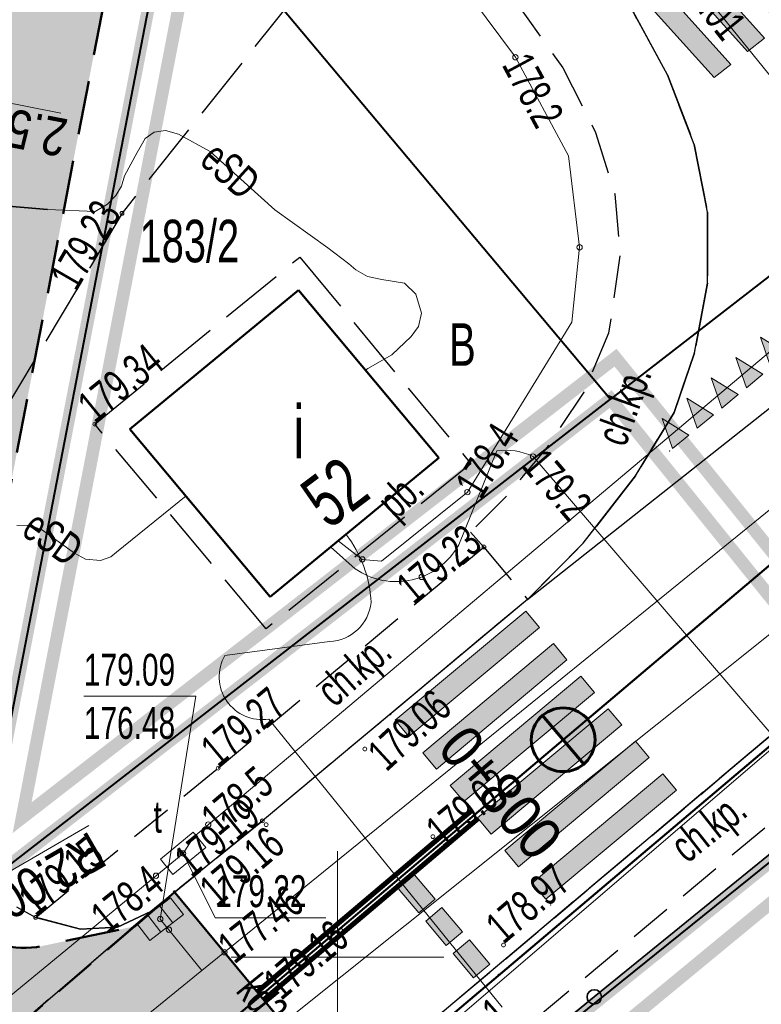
# Model space of a CAD drawing. Header units: metres. Extents: x 7429064 to 7431133, y 5709479 to 5714472.
# Tile 124 of 140: x 7429843 to 7429860, y 5710149 to 5710172. Entities that reach past the tile are written whole.
import ezdxf
from ezdxf.enums import TextEntityAlignment as Align

# ---------------------------------------------------------------- set-up
doc = ezdxf.new("R2010")
doc.units = ezdxf.units.M
for name, pattern in [('1', [0]), ('2_KTCR02', [1.5, 1, -0.5]), ('2_KTJZ01', [2, 1.5, -0.5]), ('2_KTKR01', [0]), ('2_KTPL01', [2, 1.5, -0.5]), ('3_14', [1, -1]), ('3_EGBU_A', [0]), ('3_KTCR02', [1.5, 1, -0.5]), ('3_KTJZ01', [2, 1.5, -0.5]), ('3_KTKR01', [0]), ('3_KTPL01', [2, 1.5, -0.5]), ('4_SUOP03_13', [0]), ('4_SUPE_01', [0]), ('4_SUPK_01', [0]), ('4_SUPT_01', [0]), ('4_SUPW_01', [0]), ('7_1', [0]), ('7_SUOP03_03', [0]), ('7_SUPE_01', [0]), ('7_SUPK_01', [0]), ('7_SUPT_01', [0]), ('7_SUPW_01', [0]), ('CENTER2', [1.125, 0.75, -0.125, 0.125, -0.125]), ('DASHED', [19.05, 12.7, -6.35]), ('HIDDEN', [0.375, 0.25, -0.125])]:
    doc.linetypes.add(name, pattern=pattern)
for name, color, linetype in [('_1_Mapa', 7, 'Continuous'), ('_1_X-REFY', 7, 'Continuous'), ('C-DROGI-SYTUACJA-ETYKIETY', 7, 'Continuous'), ('zzz.gaHSDomyslna', 7, 'Continuous')]:
    doc.layers.add(name, color=color, linetype=linetype)
doc.layers.add('_Brudnopis', color=22, linetype='Continuous', lineweight=50, plot=False)
for name, color, linetype, lineweight, true_color in [('_D_7_CZASOWE ZAJĘCIE_PRZEBUDOWA SIECI', 7, 'HIDDEN', 50, 0xd16900), ('DZIALKA_L_0', 7, '1', 40, 0x008000), ('DZIALKA_T_0', 7, 'Continuous', 40, 0x008000), ('HECZ DROGI ROWEROWE', 7, 'Continuous', 13, 0xff8a8a), ('UZYTKI_T_0', 7, 'Continuous', 18, 0x008000)]:
    doc.layers.add(name, color=color, linetype=linetype, lineweight=lineweight, true_color=true_color)
for name, color, linetype, lineweight in [('_D_7_PAS DROGOWY-LINIA ROZGR TEREN INW', 222, 'HIDDEN', 50), ('_D_7_TEREN NIEZBEDNY DLA OB_BUD', 252, 'HIDDEN', 50), ('_D_8_Wymiary', 7, 'Continuous', 20), ('D_1_LINIA_KRAWĘŻNIK_BET_20_30 WYN 0-2 CM', 5, 'HIDDEN', 40), ('D_1_LINIA_KRAWĘŻNIK_BET_20_30 WYN 12 CM - III', 7, 'Continuous', 50), ('EADTD_T_0', 252, 'Continuous', 25), ('EGBB_E_T_0', 252, 'Continuous', 20), ('EGBB_L_1', 252, '3_EGBU_A', 50), ('gaPoziome', 7, 'Continuous', 30), ('KRAWĘŻNIK BETONOWY 12_25 WYN 0 CM', 250, 'DASHED', 50), ('KRZYZE_L_0', 252, '1', 18), ('KTCR_E_T_1', 252, 'Continuous', 15), ('KTCR_L_1', 252, '2_KTCR02', 30), ('KTJZ_L_0', 252, '2_KTJZ01', 30), ('KTKR_L_0', 252, '2_KTKR01', 30), ('KTOK_L_4', 252, 'Continuous', 35), ('KTPL_E_T_0', 252, 'Continuous', 15), ('KTPL_L_0', 252, '2_KTPL01', 30), ('RTPW_T_1', 252, 'Continuous', 15), ('SUOE_L_1', 252, '4_SUOP03_13', 35), ('SUPE_E_T_2', 252, 'Continuous', 15), ('SUPE_L_2', 252, '4_SUPE_01', 18), ('SUPE_L_3', 252, '4_SUPE_01', 18), ('SUPK_E_T_0', 252, 'Continuous', 15), ('SUPK_L_0', 252, '4_SUPK_01', 18), ('SUPK_L_4', 252, '4_SUPK_01', 18), ('SUPT_L_0', 252, '4_SUPT_01', 18), ('SUPW_L_0', 252, '4_SUPW_01', 18), ('SUTE_T_0', 252, 'Continuous', 18), ('SUTK_T_0', 252, 'Continuous', 18), ('SUTT_T_0', 252, 'Continuous', 18), ('SUUK_T_0', 252, 'Continuous', 18), ('SUUT_E_T_9', 252, 'Continuous', 15), ('SUUT_T_1', 252, 'Continuous', 18)]:
    doc.layers.add(name, color=color, linetype=linetype, lineweight=lineweight)
doc.layers.add('D_2_HECZ_JEZDNIA KR3- NOWA KONSTRUKCJA', color=7, linetype='Continuous', lineweight=13, true_color=0x99e6ff, transparency=0.3)
doc.styles.add('Styl Arial', font='arial.ttf', dxfattribs={"width": 0.8, "height": 0.9})
doc.styles.add('wym500', font='arial.ttf', dxfattribs={"width": 0.9, "height": 0.9})
doc.dimstyles.new('1_500', dxfattribs={"dimtxt": 0.9, "dimasz": 1, "dimexe": 0.18, "dimexo": 0, "dimgap": 0.2, "dimtad": 4, "dimzin": 0, "dimdsep": 46, "dimtxsty": 'Styl Arial', "dimcen": 0.25, "dimclrd": 256, "dimclre": 256, "dimclrt": 256, "dimazin": 0, "dimtfac": 1, "dimtix": 1, "dimtmove": 1, "dimatfit": 3, "dimfxl": 0.18, "dimtolj": 1, "dimtzin": 0, "dimlwd": -1, "dimlwe": -1, "dimarcsym": 0})

# ---------------------------------------------------------------- blocks, each defined once
blk = doc.blocks.new('*D93')
at = {"layer": '_D_8_Wymiary', "transparency": 16777216}
blk.add_line((7429844.149, 5710153.1), (7429841.33, 5710151.469), dxfattribs=at)
blk.add_solid([(7429841.289, 5710151.541), (7429841.372, 5710151.397), (7429840.898, 5710151.218)], dxfattribs=at)
at = {"layer": 'Defpoints', "color": 0, "transparency": 16777216}
for p in [(7429842.629, 5710152.22), (7429840.898, 5710151.218)]:
    blk.add_point(p, dxfattribs=at)
at = {"layer": '_D_8_Wymiary', "transparency": 16777216, "insert": (7429843.236, 5710151.925), "char_height": 0.9, "attachment_point": 5, "rotation": 210.0651, "style": 'Styl Arial'}
blk.add_mtext('\\A1;R2.00', dxfattribs=at)
blk = doc.blocks.new('3_RTPW02')
at = {"linetype": 'Continuous'}
blk.add_circle((0, 0), 0.045, dxfattribs=at)
blk = doc.blocks.new('7_SUPS01_03')
at = {"linetype": 'Continuous'}
blk.add_circle((0, 0), 0.0625, dxfattribs=at)
blk = doc.blocks.new('7_SUPS01_05')
at = {"linetype": 'Continuous'}
blk.add_circle((0, 0), 0.0625, dxfattribs=at)
blk = doc.blocks.new('7_SUPS01_07')
at = {"linetype": 'Continuous'}
blk.add_circle((0, 0), 0.0625, dxfattribs=at)
blk = doc.blocks.new('7_SUUS05')
at = {"linetype": 'Continuous'}
for p, q in [((-0.5, -0.25), (-0.5, 0.25)), ((-0.5, 0.25), (0.5, 0.25)), ((-0.175, 0.25), (-0.175, -0.25)), ((0.175, 0.25), (0.175, -0.25)), ((0.5, 0.25), (0.5, -0.25)), ((0.5, -0.25), (-0.5, -0.25))]:
    blk.add_line(p, q, dxfattribs=at)
blk = doc.blocks.new('7_SUUS15_07B')
at = {"linetype": 'Continuous'}
for p, q in [((0.5, 0.233), (-0.5, 0.233)), ((-0.5, 0.233), (-0.5, -0.233)), ((0.5, -0.233), (0.5, 0.233)), ((-0.5, -0.233), (0.5, -0.233))]:
    blk.add_line(p, q, dxfattribs=at)
blk = doc.blocks.new('X-ref_MDCP_Szara')
at = {"layer": 'DZIALKA_L_0', "linetype": '1'}
for p, q in [((7429875.74, 5710178.12), (7429856.42, 5710163.13)), ((7429841.54, 5710151.59), (7429846.14, 5710175.38)), ((7429846.14, 5710175.38), (7429856.42, 5710163.13)), ((7429841.54, 5710151.59), (7429856.42, 5710163.13)), ((7429838.22, 5710134.56), (7429872.74, 5710162.37))]:
    blk.add_line(p, q, dxfattribs=at)
at = {"layer": 'EGBB_L_1', "linetype": '3_EGBU_A'}
for p, q in [((7429845.11, 5710162.42), (7429849.08, 5710165.69)), ((7429849.08, 5710165.69), (7429852.38, 5710161.75)), ((7429848.41, 5710158.48), (7429845.11, 5710162.42)), ((7429852.38, 5710161.75), (7429848.41, 5710158.48))]:
    blk.add_line(p, q, dxfattribs=at)
at = {"layer": 'KRZYZE_L_0', "linetype": '1'}
for p, q in [((7429850, 5710147.5), (7429850, 5710152.5)), ((7429847.5, 5710150), (7429852.5, 5710150))]:
    blk.add_line(p, q, dxfattribs=at)
at = {"layer": 'KTCR_L_1', "linetype": '3_KTCR02'}
for p, q in [((7429854.182, 5710172.481), (7429855.294, 5710170.922)), ((7429857.755, 5710170.755), (7429856.883, 5710172.354)), ((7429855.294, 5710170.922), (7429856.066, 5710169.403)), ((7429858.386, 5710169.115), (7429857.755, 5710170.755)), ((7429856.066, 5710169.403), (7429856.517, 5710167.953)), ((7429858.698, 5710167.526), (7429858.386, 5710169.115)), ((7429856.517, 5710167.953), (7429856.639, 5710166.503)), ((7429858.7, 5710165.855), (7429858.698, 5710167.526)), ((7429856.639, 5710166.503), (7429856.371, 5710164.683)), ((7429858.391, 5710164.215), (7429858.7, 5710165.855)), ((7429856.371, 5710164.683), (7429855.792, 5710163.292)), ((7429857.913, 5710162.814), (7429858.391, 5710164.215)), ((7429855.792, 5710163.292), (7429854.924, 5710162.001)), ((7429857.004, 5710161.323), (7429857.913, 5710162.814)), ((7429854.924, 5710162.001), (7429853.955, 5710160.83)), ((7429855.776, 5710159.742), (7429857.004, 5710161.323)), ((7429853.955, 5710160.83), (7429853.125, 5710159.999)), ((7429853.125, 5710159.999), (7429853.44, 5710159.65)), ((7429847.19, 5710154.45), (7429853.44, 5710159.65)), ((7429853.44, 5710159.65), (7429854.467, 5710158.42)), ((7429853.44, 5710159.65), (7429854.467, 5710158.42)), ((7429854.467, 5710158.42), (7429855.776, 5710159.742)), ((7429851.66, 5710148.03), (7429864.71, 5710159.04)), ((7429854.467, 5710158.42), (7429848.23, 5710153.21)), ((7429865.81, 5710157.84), (7429853.08, 5710147.24)), ((7429842.9, 5710150.94), (7429847.19, 5710154.45)), ((7429848.23, 5710153.21), (7429845.61, 5710151.08)), ((7429845.61, 5710151.08), (7429844.82, 5710150.71)), ((7429843.95, 5710150.66), (7429842.9, 5710150.94)), ((7429844.82, 5710150.71), (7429843.95, 5710150.66))]:
    blk.add_line(p, q, dxfattribs=at)
at = {"layer": 'KTJZ_L_0', "linetype": '3_KTJZ01'}
for p, q in [((7429852.729, 5710177.287), (7429844.93, 5710167.5)), ((7429856.883, 5710172.354), (7429857.755, 5710170.755)), ((7429857.755, 5710170.755), (7429858.386, 5710169.115)), ((7429858.386, 5710169.115), (7429858.698, 5710167.526)), ((7429844.93, 5710167.5), (7429840.61, 5710160.25)), ((7429858.698, 5710167.526), (7429858.7, 5710165.855)), ((7429858.7, 5710165.855), (7429858.391, 5710164.215)), ((7429858.391, 5710164.215), (7429857.913, 5710162.814)), ((7429857.913, 5710162.814), (7429857.004, 5710161.323)), ((7429857.004, 5710161.323), (7429855.776, 5710159.742)), ((7429855.776, 5710159.742), (7429854.467, 5710158.42)), ((7429864.71, 5710159.04), (7429851.66, 5710148.03)), ((7429854.467, 5710158.42), (7429848.23, 5710153.21)), ((7429845.61, 5710151.08), (7429848.23, 5710153.21)), ((7429840.69, 5710152.14), (7429842.9, 5710150.94)), ((7429825.38, 5710133.7), (7429845.61, 5710151.08)), ((7429844.82, 5710150.71), (7429845.61, 5710151.08)), ((7429842.9, 5710150.94), (7429843.95, 5710150.66)), ((7429843.95, 5710150.66), (7429844.82, 5710150.71))]:
    blk.add_line(p, q, dxfattribs=at)
at = {"layer": 'KTJZ_L_0', "linetype": '3_14'}
for p, q in [((7429854.467, 5710158.42), (7429866.019, 5710167.553)), ((7429826.153, 5710134.364), (7429845.61, 5710151.08))]:
    blk.add_line(p, q, dxfattribs=at)
at = {"layer": 'KTKR_L_0', "linetype": '3_KTKR01'}
for p, q in [((7429857.755, 5710170.755), (7429856.883, 5710172.354)), ((7429858.386, 5710169.115), (7429857.755, 5710170.755)), ((7429858.698, 5710167.526), (7429858.386, 5710169.115)), ((7429858.7, 5710165.855), (7429858.698, 5710167.526)), ((7429858.391, 5710164.215), (7429858.7, 5710165.855)), ((7429857.913, 5710162.814), (7429858.391, 5710164.215)), ((7429857.004, 5710161.323), (7429857.913, 5710162.814)), ((7429855.776, 5710159.742), (7429857.004, 5710161.323)), ((7429854.467, 5710158.42), (7429855.776, 5710159.742)), ((7429864.71, 5710159.04), (7429851.66, 5710148.03)), ((7429854.467, 5710158.42), (7429848.23, 5710153.21)), ((7429848.23, 5710153.21), (7429845.61, 5710151.08)), ((7429845.61, 5710151.08), (7429844.82, 5710150.71)), ((7429843.95, 5710150.66), (7429842.9, 5710150.94)), ((7429844.82, 5710150.71), (7429843.95, 5710150.66))]:
    blk.add_line(p, q, dxfattribs=at)
at = {"layer": 'KTOK_L_4'}
for p, q in [((7429861.616, 5710153.612), (7429856.034, 5710149.069)), ((7429856.034, 5710149.069), (7429850.451, 5710144.525))]:
    blk.add_line(p, q, dxfattribs=at)
blk.add_circle((7429856.034, 5710149.069), 0.17, dxfattribs=at)
at = {"layer": 'KTPL_L_0', "linetype": '3_KTPL01'}
for p, q in [((7429844.29, 5710162.54), (7429849.11, 5710166.47)), ((7429849.11, 5710166.47), (7429853.13, 5710161.61)), ((7429845.11, 5710162.42), (7429849.08, 5710165.69)), ((7429849.08, 5710165.69), (7429852.38, 5710161.75)), ((7429848.32, 5710157.73), (7429844.29, 5710162.54)), ((7429848.41, 5710158.48), (7429845.11, 5710162.42)), ((7429852.38, 5710161.75), (7429848.41, 5710158.48)), ((7429853.13, 5710161.61), (7429848.32, 5710157.73))]:
    blk.add_line(p, q, dxfattribs=at)
at = {"layer": 'SUOE_L_1', "linetype": '7_SUOP03_03'}
blk.add_line((7429843.18, 5710167.59), (7429840.547, 5710167.809), dxfattribs=at)
at = {"layer": 'SUOE_L_1', "linetype": '7_1'}
blk.add_line((7429843.18, 5710167.59), (7429840.547, 5710167.809), dxfattribs=at)
at = {"layer": 'SUPE_L_2', "linetype": '7_SUPE_01'}
for p, q in [((7429845.684, 5710169.405), (7429845.473, 5710169.261)), ((7429845.952, 5710169.446), (7429845.684, 5710169.405)), ((7429846.26, 5710169.36), (7429845.952, 5710169.446)), ((7429846.26, 5710169.36), (7429847, 5710168.95)), ((7429845.473, 5710169.261), (7429845.29, 5710168.93)), ((7429844.99, 5710168.38), (7429845.29, 5710168.93)), ((7429847, 5710168.95), (7429848.52, 5710167.58)), ((7429844.99, 5710168.38), (7429844.918, 5710168.14)), ((7429844.788, 5710167.919), (7429844.588, 5710167.713)), ((7429844.918, 5710168.14), (7429844.788, 5710167.919)), ((7429840.547, 5710167.809), (7429843.18, 5710167.59)), ((7429844.588, 5710167.713), (7429844.3, 5710167.54)), ((7429843.18, 5710167.59), (7429844.3, 5710167.54)), ((7429848.52, 5710167.58), (7429849.77, 5710166.69)), ((7429849.77, 5710166.69), (7429850.26, 5710166.31)), ((7429850.427, 5710166.168), (7429850.26, 5710166.31)), ((7429850.705, 5710166.015), (7429850.427, 5710166.168)), ((7429851.04, 5710165.94), (7429850.705, 5710166.015)), ((7429851.57, 5710165.86), (7429851.04, 5710165.94)), ((7429851.84, 5710165.599), (7429851.57, 5710165.86)), ((7429851.975, 5710165.155), (7429851.84, 5710165.599)), ((7429851.905, 5710164.838), (7429851.975, 5710165.155)), ((7429851.73, 5710164.6), (7429851.905, 5710164.838)), ((7429851.276, 5710164.17), (7429851.73, 5710164.6)), ((7429850.71, 5710163.85), (7429851.276, 5710164.17)), ((7429850.652, 5710163.814), (7429850.71, 5710163.85)), ((7429844.8, 5710159.53), (7429846.442, 5710160.858)), ((7429842.455, 5710160.16), (7429842.746, 5710160.168)), ((7429842.746, 5710160.168), (7429843.04, 5710160.06)), ((7429843.04, 5710160.06), (7429843.81, 5710159.51)), ((7429843.81, 5710159.51), (7429844.072, 5710159.363)), ((7429844.072, 5710159.363), (7429844.425, 5710159.336)), ((7429844.425, 5710159.336), (7429844.663, 5710159.42)), ((7429844.663, 5710159.42), (7429844.8, 5710159.53))]:
    blk.add_line(p, q, dxfattribs=at)
at = {"layer": 'SUPE_L_3', "linetype": '7_SUPE_01'}
for p, q in [((7429854.18, 5710171.17), (7429852.33, 5710173.67)), ((7429855.43, 5710168.85), (7429854.18, 5710171.17)), ((7429855.69, 5710166.7), (7429855.43, 5710168.85)), ((7429855.51, 5710164.94), (7429855.69, 5710166.7)), ((7429853.05, 5710160.94), (7429855.51, 5710164.94)), ((7429853.744, 5710161.91), (7429852.846, 5710159.699)), ((7429860.431, 5710154.986), (7429854.594, 5710161.781)), ((7429851.03, 5710159.32), (7429853.05, 5710160.94)), ((7429850.416, 5710159.136), (7429849.836, 5710159.654)), ((7429850.013, 5710159.8), (7429850.58, 5710159.36)), ((7429850.58, 5710159.36), (7429851.03, 5710159.32)), ((7429847.348, 5710157.103), (7429849.808, 5710157.425)), ((7429853.867, 5710148.829), (7429848.38, 5710155.604))]:
    blk.add_line(p, q, dxfattribs=at)
for centre, radius, start, end in [((7429853.96, 5710160.475), 1.451, 64.1333, 98.5959), ((7429847.977, 5710158.219), 2.813, 2.5905, 37.9655), ((7429851.375, 5710160.523), 1.686, 235.3297, 330.7456), ((7429849.763, 5710158.454), 1.029, 272.484, 354.0191), ((7429848.223, 5710156.6), 1.009, 150.1177, 278.9539)]:
    blk.add_arc(centre, radius, start, end, dxfattribs=at)
at = {"layer": 'SUPK_L_0', "linetype": '7_SUPK_01'}
for p, q in [((7429865.13, 5710164.57), (7429857.571, 5710173.965)), ((7429865.13, 5710164.57), (7429847.34, 5710150.12)), ((7429846.81, 5710149.69), (7429845.83, 5710150.9)), ((7429847.34, 5710150.12), (7429846.81, 5710149.69)), ((7429849.88, 5710147), (7429847.34, 5710150.12)), ((7429846.81, 5710149.69), (7429835.83, 5710140.77))]:
    blk.add_line(p, q, dxfattribs=at)
at = {"layer": 'SUPK_L_0', "linetype": '7_1'}
for p, q in [((7429865.13, 5710164.57), (7429857.571, 5710173.965)), ((7429847.34, 5710150.12), (7429865.13, 5710164.57)), ((7429846.81, 5710149.69), (7429845.83, 5710150.9)), ((7429846.81, 5710149.69), (7429847.34, 5710150.12)), ((7429849.88, 5710147), (7429847.34, 5710150.12)), ((7429835.83, 5710140.77), (7429846.81, 5710149.69))]:
    blk.add_line(p, q, dxfattribs=at)
at = {"layer": 'SUPK_L_4', "linetype": '7_SUPK_01'}
blk.add_line((7429846.35, 5710146.57), (7429882.78, 5710175.67), dxfattribs=at)
at = {"layer": 'SUPK_L_4', "linetype": '7_1'}
blk.add_line((7429846.35, 5710146.57), (7429882.78, 5710175.67), dxfattribs=at)
at = {"layer": 'SUPT_L_0', "linetype": '7_SUPT_01'}
for p, q in [((7429846.61, 5710152.83), (7429874.83, 5710176.61)), ((7429846.365, 5710152.445), (7429846.61, 5710152.83)), ((7429842.28, 5710149.07), (7429846.365, 5710152.445))]:
    blk.add_line(p, q, dxfattribs=at)
at = {"layer": 'SUPW_L_0', "linetype": '7_SUPW_01'}
blk.add_line((7429845.65, 5710142.43), (7429860.36, 5710155.04), dxfattribs=at)
at = {"layer": 'SUPW_L_0', "linetype": '7_1'}
blk.add_line((7429860.36, 5710155.04), (7429845.65, 5710142.43), dxfattribs=at)
at = {"layer": 'SUTK_T_0', "linetype": 'Continuous'}
for p in [(7429844.033, 5710156.139), (7429845.83, 5710150.9)]:
    blk.add_line(p, (7429846.666, 5710156.139), dxfattribs=at)
at = {"layer": 'SUTT_T_0', "linetype": 'Continuous'}
for p, q in [((7429846.365, 5710152.445), (7429847.12, 5710150.93)), ((7429847.12, 5710150.93), (7429849.726, 5710150.93))]:
    blk.add_line(p, q, dxfattribs=at)
at = {"layer": 'RTPW_T_1'}
for p in [(7429844.93, 5710167.5), (7429844.29, 5710162.54), (7429853.44, 5710159.65), (7429850.64, 5710154.9), (7429847.19, 5710154.45), (7429848.23, 5710153.21), (7429848.32, 5710153.12), (7429852.24, 5710152.84), (7429842.9, 5710150.94), (7429850.07, 5710150.64), (7429853.9, 5710150.29)]:
    blk.add_blockref('3_RTPW02', p, dxfattribs=at)
at = {"layer": 'SUTE_T_0'}
for p in [(7429854.18, 5710171.17), (7429855.69, 5710166.7), (7429854.594, 5710161.781), (7429853.05, 5710160.94), (7429850.58, 5710159.36), (7429851.976, 5710158.948)]:
    blk.add_blockref('7_SUPS01_03', p, dxfattribs=at)
at = {"layer": 'SUTK_T_0'}
for p in [(7429845.83, 5710150.9), (7429846.034, 5710150.648), (7429847.34, 5710150.12)]:
    blk.add_blockref('7_SUPS01_05', p, dxfattribs=at)
at = {"layer": 'SUTT_T_0'}
for p in [(7429846.959, 5710153.124), (7429846.365, 5710152.445), (7429845.729, 5710151.919)]:
    blk.add_blockref('7_SUPS01_07', p, dxfattribs=at)
at = {"layer": 'SUUK_T_0', "rotation": 37.6414630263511}
blk.add_blockref('7_SUUS05', (7429845.83, 5710150.9), dxfattribs=at)
at = {"layer": 'SUUT_T_1', "rotation": 39.62328339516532}
blk.add_blockref('7_SUUS15_07B', (7429846.365, 5710152.445), dxfattribs=at)
at = {"layer": 'DZIALKA_T_0', "width": 0.7}
blk.add_text('183/2', height=1, dxfattribs=at).set_placement((7429845.343, 5710167.348), align=Align.TOP_LEFT)
at = {"layer": 'EADTD_T_0', "width": 0.7}
blk.add_text('52', height=1.25, rotation=36.9314, dxfattribs=at).set_placement((7429850.307, 5710160.441), align=Align.CENTER)
at = {"layer": 'EGBB_E_T_0', "width": 0.7}
blk.add_text('i', height=1.25, dxfattribs=at).set_placement((7429849.088, 5710162.394), align=Align.MIDDLE)
at = {"layer": 'KTCR_E_T_1', "width": 0.7}
for rotation, p in [(70.1735, (7429856.815, 5710162.952)), (41.5761, (7429850.438, 5710156.69)), (38.3333, (7429858.774, 5710152.993))]:
    blk.add_text('ch.kp.', height=0.75, rotation=rotation, dxfattribs=at).set_placement(p, align=Align.MIDDLE)
at = {"layer": 'KTPL_E_T_0', "width": 0.7}
blk.add_text('pb.', height=0.75, rotation=43.394, dxfattribs=at).set_placement((7429851.537, 5710160.811), align=Align.MIDDLE)
at = {"layer": 'RTPW_T_1', "width": 0.7}
for s, rotation, p in [('179.23', 59.9332, (7429844.93, 5710167.5)), ('179.23', 39.7605, (7429853.44, 5710159.65)), ('179.19', 39.1103, (7429848.23, 5710153.21))]:
    blk.add_text(s, height=0.75, rotation=rotation, dxfattribs=at).set_placement(p, align=Align.RIGHT)
for s, rotation, p in [('179.34', 39.1922, (7429844.29, 5710162.54)), ('179.27', 39.7605, (7429847.19, 5710154.45)), ('179.15', 39.2894, (7429842.9, 5710150.94)), ('178.97', 40.516, (7429853.9, 5710150.29))]:
    blk.add_text(s, height=0.75, rotation=rotation, dxfattribs=at).set_placement(p)
blk.add_text('179.06', height=0.75, rotation=42.6087, dxfattribs=at).set_placement((7429850.64, 5710154.9), align=Align.TOP_LEFT)
blk.add_text('179.02', height=0.75, rotation=39.3647, dxfattribs=at).set_placement((7429852.24, 5710152.84), align=Align.MIDDLE_LEFT)
blk.add_text('179.16', height=0.75, rotation=40.2498, dxfattribs=at).set_placement((7429848.32, 5710153.12), align=Align.TOP_RIGHT)
blk.add_text('179.16', height=0.75, rotation=40.1669, dxfattribs=at).set_placement((7429850.07, 5710150.64), align=Align.MIDDLE_RIGHT)
at = {"layer": 'SUPE_E_T_2', "width": 0.7}
for rotation, p in [(317.9712, (7429847.481, 5710168.517)), (324.4623, (7429843.306, 5710159.87))]:
    blk.add_text('eSD', height=0.75, rotation=rotation, dxfattribs=at).set_placement(p, align=Align.MIDDLE)
at = {"layer": 'SUPK_E_T_0', "width": 0.7}
blk.add_text('kd200', height=0.75, rotation=309.1491, dxfattribs=at).set_placement((7429848.491, 5710148.706), align=Align.MIDDLE)
at = {"layer": 'SUTE_T_0', "width": 0.7}
for s, rotation, p in [('178.2', 298.3155, (7429854.18, 5710171.17)), ('178.4', 58.4085, (7429853.05, 5710160.94)), ('179.2', 310.668, (7429854.594, 5710161.781))]:
    blk.add_text(s, height=0.75, rotation=rotation, dxfattribs=at).set_placement(p, align=Align.MIDDLE_LEFT)
blk.add_text('179.1', height=0.75, rotation=41.4652, dxfattribs=at).set_placement((7429853.867, 5710148.829), align=Align.MIDDLE_RIGHT)
at = {"layer": 'SUTK_T_0', "width": 0.7}
for s, rotation, p in [('177.01', 308.8188, (7429858.012, 5710173.417)), ('177.46', 38.3211, (7429847.34, 5710150.12))]:
    blk.add_text(s, height=0.75, rotation=rotation, dxfattribs=at).set_placement(p, align=Align.MIDDLE_LEFT)
for s, p in [('179.09', (7429844.033, 5710157.139)), ('176.48', (7429844.033, 5710155.889))]:
    blk.add_text(s, height=0.75, dxfattribs=at).set_placement(p, align=Align.TOP_LEFT)
at = {"layer": 'SUTT_T_0', "width": 0.7}
blk.add_text('178.5', height=0.75, rotation=40.12, dxfattribs=at).set_placement((7429846.959, 5710153.124), align=Align.MIDDLE_LEFT)
blk.add_text('178.4', height=0.75, rotation=38.62, dxfattribs=at).set_placement((7429845.729, 5710151.919), align=Align.MIDDLE_RIGHT)
blk.add_text('179.22', height=0.75, dxfattribs=at).set_placement((7429847.12, 5710151.93), align=Align.TOP_LEFT)
at = {"layer": 'SUUT_E_T_9', "width": 0.7}
blk.add_text('t', height=0.75, dxfattribs=at).set_placement((7429845.67, 5710152.931))
at = {"layer": 'UZYTKI_T_0', "width": 0.7}
blk.add_text('B', height=1, dxfattribs=at).set_placement((7429852.623, 5710164.913), align=Align.TOP_LEFT)
blk = doc.blocks.new('gaHSPos')
at = {"color": 0, "linetype": 'Continuous', "lineweight": 0}
blk.add_point((0, 0), dxfattribs=at)
blk = doc.blocks.new('*U257')
at = {"layer": 'zzz.gaHSDomyslna'}
for points in [[(0, 0), (0.322, -0.383), (-2.75, -2.952), (-3.072, -2.569)], [(0.644, -0.765), (0.965, -1.148), (-2.106, -3.717), (-2.428, -3.334)], [(1.287, -1.531), (1.609, -1.913), (-1.463, -4.482), (-1.784, -4.1)], [(1.931, -2.296), (2.253, -2.679), (-0.819, -5.248), (-1.141, -4.865)], [(2.575, -3.061), (2.896, -3.444), (-0.175, -6.013), (-0.497, -5.63)], [(3.218, -3.827), (3.54, -4.209), (0.468, -6.778), (0.147, -6.396)]]:
    blk.add_hatch(color=251, dxfattribs=at).paths.add_polyline_path(points)
at = {"layer": 'zzz.gaHSDomyslna', "color": 251, "linetype": 'Continuous', "lineweight": 0}
for points in [[(0, 0), (0.322, -0.383), (-2.75, -2.952), (-3.072, -2.569), (0, 0)], [(0.644, -0.765), (0.965, -1.148), (-2.106, -3.717), (-2.428, -3.334), (0.644, -0.765)], [(1.287, -1.531), (1.609, -1.913), (-1.463, -4.482), (-1.784, -4.1), (1.287, -1.531)], [(1.931, -2.296), (2.253, -2.679), (-0.819, -5.248), (-1.141, -4.865), (1.931, -2.296)], [(2.575, -3.061), (2.896, -3.444), (-0.175, -6.013), (-0.497, -5.63), (2.575, -3.061)], [(3.218, -3.827), (3.54, -4.209), (0.468, -6.778), (0.147, -6.396), (3.218, -3.827)]]:
    blk.add_lwpolyline(points, close=True, dxfattribs=at)
at = {"layer": 'zzz.gaHSDomyslna', "color": 251}
for p in [(-3.183, -2.436), (0.58, -6.911)]:
    blk.add_blockref('gaHSPos', p, dxfattribs=at)
blk = doc.blocks.new('zk.P-14')
at = {"linetype": 'Continuous', "lineweight": 0}
blk.add_hatch(color=0, dxfattribs=at).paths.add_polyline_path([(0.375, -0.5), (0.375, 0), (-0.375, 0), (-0.375, -0.5)])
at = {"color": 0, "linetype": 'Continuous', "lineweight": 0}
blk.add_lwpolyline([(-0.375, 0), (0.375, 0), (0.375, -0.5), (-0.375, -0.5), (-0.375, 0)], dxfattribs=at)
blk = doc.blocks.new('*U281')
at = {"layer": 'zzz.gaHSDomyslna', "color": 251, "rotation": 310.1535951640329}
for p in [(0.242, -0.287), (0.887, -1.051), (1.531, -1.815)]:
    blk.add_blockref('zk.P-14', p, dxfattribs=at)
at = {"layer": 'zzz.gaHSDomyslna', "color": 251}
for p in [(0, 0), (1.974, -2.339)]:
    blk.add_blockref('gaHSPos', p, dxfattribs=at)
blk = doc.blocks.new('*U282')
at = {"layer": 'zzz.gaHSDomyslna', "color": 251}
for points in [[(4.97, 4.362, 0.12, 0.12, 0), (-0.078, 0.092, 0.12, 0.12, 0)], [(5.125, 4.178, 0.12, 0.12, 0), (0.078, -0.092, 0.12, 0.12, 0)]]:
    blk.add_lwpolyline(points, format="xyseb", dxfattribs=at)
at = {"color": 251}
for p in [(5.047, 4.27), (0, 0)]:
    blk.add_blockref('gaHSPos', p, dxfattribs=at)
blk = doc.blocks.new('*U283')
at = {"layer": 'zzz.gaHSDomyslna', "color": 251}
for points in [[(3.054, 2.584, 0.24, 0.24, 0), (3.817, 3.229, 0.24, 0.24, 0)], [(1.527, 1.292, 0.24, 0.24, 0), (2.29, 1.938, 0.24, 0.24, 0)], [(0, 0, 0.24, 0.24, 0), (0.763, 0.646, 0.24, 0.24, 0)]]:
    blk.add_lwpolyline(points, format="xyseb", dxfattribs=at)
at = {"color": 251}
for p in [(4.536, 3.837), (0, 0)]:
    blk.add_blockref('gaHSPos', p, dxfattribs=at)
blk = doc.blocks.new('*U292')
at = {"layer": 'zzz.gaHSDomyslna'}
for points in [[(6.328, 4.926), (6.723, 5.234), (4.615, 7.587), (4.219, 7.279)], [(5.537, 4.31), (5.932, 4.618), (3.824, 6.971), (3.428, 6.663)], [(4.746, 3.694), (5.141, 4.002), (3.033, 6.355), (2.637, 6.047)], [(3.955, 3.079), (4.35, 3.387), (2.242, 5.74), (1.846, 5.432)], [(3.164, 2.463), (3.559, 2.771), (1.451, 5.124), (1.055, 4.816)], [(2.373, 1.847), (2.768, 2.155), (0.66, 4.508), (0.264, 4.2)], [(1.582, 1.231), (1.977, 1.539), (-0.131, 3.892), (-0.527, 3.585)], [(0.791, 0.616), (1.186, 0.924), (-0.922, 3.277), (-1.318, 2.969)], [(0, 0), (0.395, 0.308), (-1.713, 2.661), (-2.109, 2.353)]]:
    blk.add_hatch(color=251, dxfattribs=at).paths.add_polyline_path(points)
at = {"layer": 'zzz.gaHSDomyslna', "color": 251, "linetype": 'Continuous', "lineweight": 0}
for points in [[(6.328, 4.926), (6.723, 5.234), (4.615, 7.587), (4.219, 7.279), (6.328, 4.926)], [(5.537, 4.31), (5.932, 4.618), (3.824, 6.971), (3.428, 6.663), (5.537, 4.31)], [(4.746, 3.694), (5.141, 4.002), (3.033, 6.355), (2.637, 6.047), (4.746, 3.694)], [(3.955, 3.079), (4.35, 3.387), (2.242, 5.74), (1.846, 5.432), (3.955, 3.079)], [(3.164, 2.463), (3.559, 2.771), (1.451, 5.124), (1.055, 4.816), (3.164, 2.463)], [(2.373, 1.847), (2.768, 2.155), (0.66, 4.508), (0.264, 4.2), (2.373, 1.847)], [(1.582, 1.231), (1.977, 1.539), (-0.131, 3.892), (-0.527, 3.585), (1.582, 1.231)], [(0.791, 0.616), (1.186, 0.924), (-0.922, 3.277), (-1.318, 2.969), (0.791, 0.616)], [(0, 0), (0.395, 0.308), (-1.713, 2.661), (-2.109, 2.353), (0, 0)]]:
    blk.add_lwpolyline(points, close=True, dxfattribs=at)
at = {"layer": 'zzz.gaHSDomyslna', "color": 251}
for p in [(4.807, 7.736), (-2.301, 2.203)]:
    blk.add_blockref('gaHSPos', p, dxfattribs=at)
blk = doc.blocks.new('zk.P-13')
at = {"linetype": 'Continuous', "lineweight": 0}
blk.add_hatch(color=0, dxfattribs=at).paths.add_polyline_path([(0.25, 0), (-0.25, 0), (-0.013, -0.705)])
at = {"color": 0, "linetype": 'Continuous', "lineweight": 0}
for p, q in [((-0.25, 0), (0.25, 0)), ((-0.013, -0.705), (-0.25, 0)), ((0.25, 0), (-0.013, -0.705))]:
    blk.add_line(p, q, dxfattribs=at)
blk = doc.blocks.new('*U293')
at = {"layer": 'zzz.gaHSDomyslna', "color": 251, "rotation": 219.5414963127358}
for p in [(-0.386, -0.318), (-0.964, -0.796), (-1.542, -1.273), (-2.121, -1.751), (-2.699, -2.228), (-3.277, -2.706), (-3.856, -3.183), (-4.434, -3.661), (-5.013, -4.138), (-5.591, -4.616), (-6.169, -5.093), (-6.748, -5.571), (-7.326, -6.048), (-7.904, -6.526)]:
    blk.add_blockref('zk.P-13', p, dxfattribs=at)
at = {"layer": 'zzz.gaHSDomyslna', "color": 251}
for p in [(0, 0), (-8.167, -6.742)]:
    blk.add_blockref('gaHSPos', p, dxfattribs=at)
blk = doc.blocks.new('X-ref_SOR')
at = {"layer": 'gaPoziome'}
for name, p in [('*U292', (7429858.85, 5710170.692)), ('*U293', (7429865.973, 5710168.65)), ('*U257', (7429854.428, 5710158.144)), ('*U282', (7429848.179, 5710149.089)), ('*U281', (7429851.808, 5710151.939)), ('*U283', (7429843.643, 5710145.252))]:
    blk.add_blockref(name, p, dxfattribs=at)
blk = doc.blocks.new('*D137')
at = {"layer": '_D_8_Wymiary', "transparency": 16777216}
for p, q in [((7429841.565, 5710170.426), (7429841.511, 5710170.151)), ((7429843.492, 5710169.859), (7429842.019, 5710170.144)), ((7429844.019, 5710169.952), (7429843.966, 5710169.676))]:
    blk.add_line(p, q, dxfattribs=at)
for points in [[(7429842.035, 5710170.226), (7429842.003, 5710170.062), (7429841.528, 5710170.239)], [(7429843.508, 5710169.941), (7429843.476, 5710169.778), (7429843.983, 5710169.765)]]:
    blk.add_solid(points, dxfattribs=at)
at = {"layer": 'Defpoints', "color": 0, "transparency": 16777216}
for p in [(7429841.528, 5710170.239), (7429841.565, 5710170.426), (7429844.019, 5710169.952)]:
    blk.add_point(p, dxfattribs=at)
at = {"layer": '_D_8_Wymiary', "transparency": 16777216, "insert": (7429842.649, 5710169.452), "char_height": 0.9, "attachment_point": 5, "rotation": 169.0596, "style": 'Styl Arial'}
blk.add_mtext('\\A1;2.50', dxfattribs=at)
blk = doc.blocks.new('kilometraz')
at = {"linetype": 'ByBlock', "lineweight": -2}
blk.add_hatch(color=0, dxfattribs=at).paths.add_polyline_path([(0, -0.5, 0.414214), (0.5, 0, 0.414214), (0, 0.5)])
at = {"color": 0, "linetype": 'ByBlock', "lineweight": -2}
blk.add_line((0, 0.5), (0, -0.5), dxfattribs=at)
blk.add_circle((0, 0), 0.5, dxfattribs=at)
blk = doc.blocks.new('OŚ_Dąbrowskiego_1')
at = {"layer": '_Brudnopis', "flags": 128}
blk.add_lwpolyline([(7429850.054, 5710146.834), (7429846.143, 5710151.568)], dxfattribs=at)
at = {"layer": '_D_8_Wymiary', "color": 1, "linetype": 'CENTER2', "lineweight": 35, "flags": 128}
blk.add_lwpolyline([(7429230.998, 5709660.664), (7429273.145, 5709676.622, 0.085629), (7429337.582, 5709714.618), (7429502.301, 5709854.381), (7429714.669, 5710036.139), (7429868.111, 5710165.952)], format="xyb", dxfattribs=at)
at = {"layer": 'C-DROGI-SYTUACJA-ETYKIETY', "color": 7, "linetype": 'Continuous', "lineweight": 60, "xscale": 1.5, "yscale": 1.5, "zscale": 1.5, "rotation": 40.23149243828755}
blk.add_blockref('kilometraz', (7429855.303, 5710155.117), dxfattribs=at)
at = {"layer": 'C-DROGI-SYTUACJA-ETYKIETY', "color": 7, "linetype": 'Continuous', "lineweight": -3, "insert": (7429853.442, 5710153.542), "char_height": 1, "attachment_point": 8, "rotation": 310.2315, "style": 'wym500'}
blk.add_mtext('0+800', dxfattribs=at)

msp = doc.modelspace()

# ---------------------------------------------------------------- hatches: boundary and pattern name
at = {"layer": 'D_2_HECZ_JEZDNIA KR3- NOWA KONSTRUKCJA'}
h = msp.add_hatch(color=256, dxfattribs=at)
h.dxf.hatch_style = 1
edge = h.paths.add_edge_path()
edge.add_arc((7429610.557, 5709990.469), 30, 310.559, 314.2935)
edge.add_arc((7429610.557, 5709990.469), 30, 314.2935, 325.3941)
edge.add_line((7429635.249, 5709973.431), (7429635.899, 5709972.672))
edge.add_line((7429635.899, 5709972.672), (7429667.702, 5709999.89))
edge.add_line((7429667.702, 5709999.89), (7429675.246, 5710006.347))
edge.add_line((7429675.246, 5710006.347), (7429712.724, 5710038.423))
edge.add_line((7429712.724, 5710038.423), (7429823.828, 5710132.378))
edge.add_line((7429823.828, 5710132.378), (7429834.316, 5710141.377))
edge.add_line((7429834.316, 5710141.377), (7429846.156, 5710151.524))
edge.add_line((7429846.156, 5710151.524), (7429850.099, 5710146.734))
edge.add_line((7429850.099, 5710146.734), (7429838.187, 5710136.85))
edge.add_line((7429838.187, 5710136.85), (7429827.698, 5710127.833))
edge.add_line((7429827.698, 5710127.833), (7429716.613, 5710033.854))
edge.add_line((7429716.613, 5710033.854), (7429633.474, 5709962.699))
edge.add_arc((7429636.726, 5709958.9), 5, 130.559, 193.2571)
edge.add_line((7429631.859, 5709957.753), (7429636.051, 5709939.958))
edge.add_line((7429636.051, 5709939.958), (7429630.653, 5709938.888))
edge.add_line((7429630.653, 5709938.888), (7429629.491, 5709943.821))
edge.add_arc((7429623.651, 5709942.445), 6, 13.2571, 130.559)
edge.add_line((7429619.749, 5709947.003), (7429619.729, 5709946.986))
edge.add_line((7429619.729, 5709946.986), (7429617.779, 5709949.265))
edge.add_line((7429617.779, 5709949.265), (7429606.383, 5709939.512))
edge.add_line((7429606.383, 5709939.512), (7429594.274, 5709929.149))
edge.add_line((7429594.274, 5709929.149), (7429594.825, 5709928.314))
edge.add_line((7429594.825, 5709928.314), (7429589.708, 5709924.935))
edge.add_arc((7429606.237, 5709899.9), 30, 123.434, 130.559)
edge.add_line((7429586.73, 5709922.692), (7429529.23, 5709873.48))
edge.add_line((7429529.23, 5709873.48), (7429502.179, 5709850.343))
edge.add_line((7429502.179, 5709850.343), (7429339.523, 5709712.33))
edge.add_arc((7429194.822, 5709882.942), 223.711, 294.66533, 310.3021, ccw=False)
edge.add_arc((7429190.304, 5709894.737), 236.317, 290.79615, 294.46753, ccw=False)
edge.add_line((7429274.207, 5709673.816), (7429245.41, 5709663.13))
edge.add_line((7429245.41, 5709663.13), (7429242.106, 5709661.907))
edge.add_line((7429242.106, 5709661.907), (7429240.354, 5709666.717))
edge.add_line((7429240.354, 5709666.717), (7429244.254, 5709668.201))
edge.add_line((7429244.254, 5709668.201), (7429272.082, 5709679.428))
edge.add_arc((7429195.246, 5709882.369), 217, 290.73736, 310.31443)
edge.add_line((7429335.641, 5709716.905), (7429500.355, 5709856.664))
edge.add_line((7429500.355, 5709856.664), (7429629.269, 5709966.997))
edge.add_line((7429629.269, 5709966.997), (7429630.064, 5709967.677))
at = {"layer": 'HECZ DROGI ROWEROWE'}
h = msp.add_hatch(color=256, dxfattribs=at)
h.dxf.hatch_style = 1
edge = h.paths.add_edge_path()
edge.add_arc((7429796.82, 5710136.433), 20.404, 308.0322, 334.2528)
edge.add_arc((7429835.93, 5710116.897), 23.318, 143.7897, 152.7624, ccw=False)
edge.add_arc((7429839.325, 5710112.767), 28.527, 132.1511, 141.1238, ccw=False)
edge.add_line((7429820.181, 5710133.917), (7429834.124, 5710145.713))
edge.add_arc((7429837.354, 5710141.896), 5, 102.0154, 130.2315, ccw=False)
edge.add_line((7429836.313, 5710146.786), (7429842.063, 5710148.01))
edge.add_line((7429842.063, 5710148.01), (7429845.234, 5710150.73))
edge.add_line((7429845.234, 5710150.73), (7429843.045, 5710150.264))
edge.add_arc((7429842.629, 5710152.22), 2, 169.0596, 282.0154, ccw=False)
edge.add_line((7429840.665, 5710152.6), (7429846.908, 5710184.895))
edge.add_arc((7429848.38, 5710184.61), 1.5, 109.3988, 169.0596, ccw=False)
edge.add_line((7429847.882, 5710186.025), (7429848.854, 5710186.367))
edge.add_line((7429848.854, 5710186.367), (7429847.265, 5710191.424))
edge.add_line((7429847.265, 5710191.424), (7429846.903, 5710192.479))
edge.add_line((7429846.903, 5710192.479), (7429845.675, 5710198.449))
edge.add_arc((7429825.958, 5710195.082), 20.002, -10.9391, 9.6882, ccw=False)
edge.add_line((7429845.597, 5710191.287), (7429839.403, 5710159.242))
edge.add_arc((7429819.766, 5710163.038), 20, 310.2315, 349.0596, ccw=False)
edge.add_line((7429832.684, 5710147.769), (7429817.64, 5710135.042))
edge.add_arc((7429832.495, 5710117.483), 23, 130.2315, 151.7604)
edge.add_arc((7429794.613, 5710137.829), 20, 310.2315, 331.7604, ccw=False)
edge.add_line((7429807.531, 5710122.56), (7429710.78, 5710040.708))
edge.add_line((7429710.78, 5710040.708), (7429674.341, 5710009.522))
edge.add_arc((7429663.288, 5710022.437), 17, 303.434, 310.559, ccw=False)
edge.add_line((7429672.654, 5710008.25), (7429665.175, 5710003.312))
edge.add_arc((7429654.155, 5710020.002), 20, 287.2523, 303.434, ccw=False)
edge.add_line((7429660.087, 5710000.902), (7429655.396, 5709999.445))
edge.add_arc((7429662.069, 5709977.958), 22.5, 107.2523, 130.559)
edge.add_line((7429647.439, 5709995.052), (7429638.424, 5709987.337))
edge.add_arc((7429653.054, 5709970.242), 22.5, 130.559, 144.5953)
edge.add_line((7429634.715, 5709983.278), (7429621.962, 5709965.306))
edge.add_arc((7429606.364, 5709977.009), 19.5, 310.559, 323.1201, ccw=False)
edge.add_line((7429619.043, 5709962.194), (7429498.409, 5709858.948))
edge.add_line((7429498.409, 5709858.948), (7429409.747, 5709783.718))
edge.add_line((7429409.747, 5709783.718), (7429333.7, 5709719.193))
edge.add_arc((7429195.246, 5709882.369), 214, 294.99294, 310.31443, ccw=False)
edge.add_line((7429285.662, 5709688.408), (7429286.787, 5709685.755))
edge.add_arc((7429195.216, 5709882.43), 216.948, 294.96649, 310.31053)
edge.add_line((7429335.566, 5709716.997), (7429500.277, 5709856.756))
edge.add_line((7429500.277, 5709856.756), (7429621.38, 5709960.403))
edge.add_line((7429621.38, 5709960.403), (7429627.625, 5709965.748))
edge.add_line((7429627.625, 5709965.748), (7429629.904, 5709967.698))
edge.add_line((7429629.904, 5709967.698), (7429629.179, 5709968.529))
edge.add_arc((7429630.687, 5709969.843), 2, 144.5953, 221.0823, ccw=False)
edge.add_line((7429629.056, 5709971.002), (7429636.752, 5709981.829))
edge.add_arc((7429653.054, 5709970.242), 20, 130.559, 144.5953, ccw=False)
edge.add_line((7429640.049, 5709985.437), (7429649.631, 5709993.62))
edge.add_arc((7429662.069, 5709977.958), 20, 107.2523, 128.4533, ccw=False)
edge.add_line((7429656.137, 5709997.058), (7429665.185, 5709999.868))
edge.add_line((7429665.185, 5709999.868), (7429673.721, 5710005.504))
edge.add_arc((7429657.258, 5710030.439), 29.88, 303.434, 310.559)
edge.add_line((7429676.687, 5710007.738), (7429712.64, 5710038.509))
edge.add_line((7429712.64, 5710038.509), (7429809.391, 5710120.361))
edge.add_line((7429809.391, 5710120.361), (7429809.391, 5710120.361))

# ---------------------------------------------------------------- linework, layer by layer
at = {"layer": '_Brudnopis', "flags": 128}
msp.add_lwpolyline([(7429230.998, 5709660.664), (7429273.145, 5709676.622, 0.085605), (7429337.585, 5709714.618), (7429368.823, 5709741.125), (7429502.301, 5709854.381), (7429714.669, 5710036.139), (7429868.111, 5710165.952)], format="xyb", dxfattribs=at)
msp.add_lwpolyline([(7429504.409, 5709851.907), (7429716.775, 5710033.663), (7429870.21, 5710163.471)], dxfattribs=at)
at = {"layer": '_D_7_CZASOWE ZAJĘCIE_PRZEBUDOWA SIECI', "ltscale": 10, "const_width": 0.3, "flags": 128}
msp.add_lwpolyline([(7429848.113, 5710185.576), (7429846.14, 5710175.38), (7429837.627, 5710131.447), (7429832.91, 5710127.96), (7429845.46, 5710193.24), (7429844.52, 5710205.48), (7429847.625, 5710204.436)], dxfattribs=at)
at = {"layer": '_D_7_PAS DROGOWY-LINIA ROZGR TEREN INW', "ltscale": 10, "const_width": 0.3, "flags": 128}
msp.add_lwpolyline([(7429841.555, 5710151.67), (7429841.54, 5710151.59), (7429856.42, 5710163.13), (7429863.215, 5710154.696), (7429838.22, 5710134.56)], dxfattribs=at)
at = {"layer": '_D_7_TEREN NIEZBEDNY DLA OB_BUD', "ltscale": 10, "const_width": 0.3, "flags": 128}
msp.add_lwpolyline([(7429838.642, 5710133.498), (7429838.163, 5710130.983), (7429669.785, 5709988.07), (7429674.221, 5709982.833), (7429665.132, 5709974.906), (7429667.705, 5709971.871), (7429662.832, 5709967.707), (7429665.637, 5709964.494), (7429637.109, 5709939.516), (7429616.438, 5709933.991), (7429410.711, 5709758.425), (7429398.46, 5709756.965), (7429363.725, 5709727.377), (7429364.497, 5709726.485), (7429330.157, 5709696.304), (7429317.553, 5709687.475), (7429303.139, 5709679.24), (7429296.402, 5709677.454), (7429295.854, 5709678.755), (7429285.213, 5709675.171), (7429285.468, 5709665.629), (7429278.469, 5709665.47), (7429278.347, 5709670.061), (7429254.481, 5709660.887), (7429229.937, 5709651.368), (7429224.487, 5709665.833), (7429244.657, 5709675.131), (7429249.847, 5709679.192), (7429269.079, 5709686.95), (7429282.549, 5709692.752), (7429296.468, 5709699.803), (7429307.464, 5709706.348), (7429318.986, 5709714.248), (7429330.313, 5709723.204), (7429495.004, 5709862.943), (7429615.273, 5709965.877), (7429632.42, 5709989.108), (7429648.373, 5710002.762), (7429661.377, 5710006.8), (7429669.911, 5710012.64), (7429707.476, 5710044.593), (7429834.508, 5710152.316), (7429838.121, 5710158.939), (7429844.755, 5710193.28), (7429843.741, 5710206.48), (7429852.314, 5710203.598), (7429849.368, 5710188.375), (7429850.227, 5710185.684), (7429848.746, 5710185.163), (7429846.827, 5710175.247), (7429842.58, 5710153.283), (7429856.534, 5710164.104), (7429864.199, 5710154.59)], close=True, dxfattribs=at)
at = {"layer": 'D_1_LINIA_KRAWĘŻNIK_BET_20_30 WYN 0-2 CM', "ltscale": 4, "flags": 128}
msp.add_lwpolyline([(7429833.2, 5710140.409), (7429845.539, 5710150.991)], dxfattribs=at)
at = {"layer": 'D_1_LINIA_KRAWĘŻNIK_BET_20_30 WYN 12 CM - III', "flags": 128}
msp.add_lwpolyline([(7429845.228, 5710150.729), (7429846.156, 5710151.524)], dxfattribs=at)
at = {"layer": 'KRAWĘŻNIK BETONOWY 12_25 WYN 0 CM', "ltscale": 0.1, "flags": 128}
msp.add_lwpolyline([(7429848.854, 5710186.367), (7429847.882, 5710186.025, 0.266363), (7429846.908, 5710184.895), (7429840.665, 5710152.6, 0.537071), (7429843.045, 5710150.264), (7429845.234, 5710150.73)], format="xyb", dxfattribs=at)

# ---------------------------------------------------------------- block references
at = {"layer": '_1_Mapa'}
msp.add_blockref('X-ref_MDCP_Szara', (0, 0), dxfattribs=at)
at = {"layer": '_1_X-REFY'}
for name in ['X-ref_SOR', 'OŚ_Dąbrowskiego_1']:
    msp.add_blockref(name, (0, 0), dxfattribs=at)

# ---------------------------------------------------------------- dimensions: what is measured, and where the dimension line sits
at = {"layer": '_D_8_Wymiary'}
dim = msp.add_aligned_dim(p1=(7429844.019, 5710169.952), p2=(7429841.565, 5710170.426), distance=0.191, dimstyle='1_500', override={"dimscale": 0.5}, dxfattribs=at)
dim.commit()
dim.dimension.update_dxf_attribs({"geometry": '*D137', "text_midpoint": (7429842.649, 5710169.452)})
dim = msp.add_radius_dim(center=(7429842.629, 5710152.22), mpoint=(7429840.898, 5710151.218), dimstyle='1_500', override={"dimscale": 0.5}, dxfattribs=at)
dim.commit()
dim.dimension.update_dxf_attribs({"geometry": '*D93', "text_midpoint": (7429842.956, 5710152.41), "dimtype": 132})

doc.saveas('drawing.dxf')
